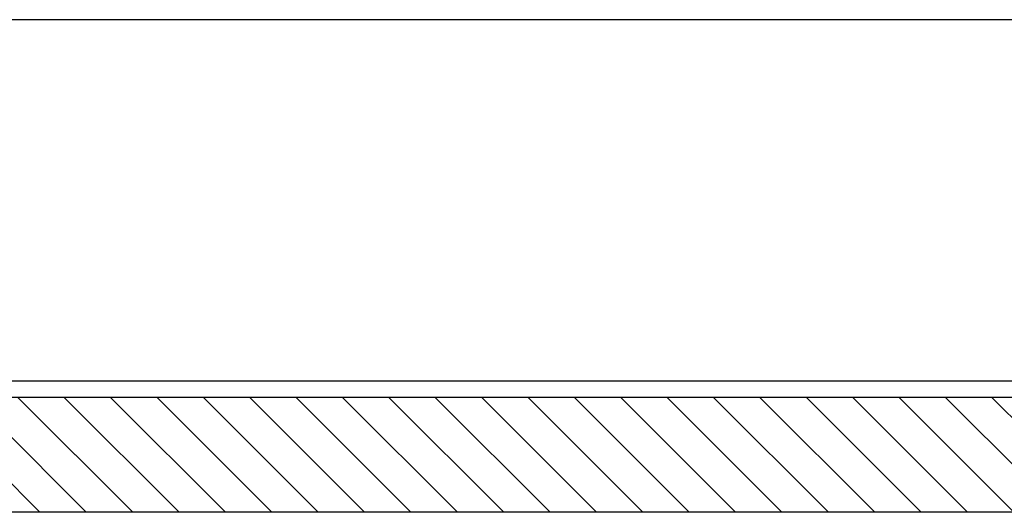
# Model space of a CAD drawing. Extents: x -1809 to 6113, y -4129 to 1471.
# Tile 110 of 197: x 3188 to 3218, y -2823 to -2808. Entities that reach past the tile are written whole.
import ezdxf

# ---------------------------------------------------------------- set-up
doc = ezdxf.new("R2010")
doc.units = 0
doc.linetypes.add('DASHED', pattern=[15, 7, -8])
doc.layers.get('0').update_dxf_attribs({"linetype": 'CONTINUOUS'})
doc.layers.add('1', color=7, linetype='CONTINUOUS')

# ---------------------------------------------------------------- blocks, each defined once
blk = doc.blocks.new('Z-STACK', base_point=(-660.966, -2918.356))
at = {"linetype": 'CONTINUOUS'}
h = blk.add_hatch(dxfattribs=at)
h.set_pattern_fill('USER', color=3, angle=135, pattern_type=0)
h.set_pattern_definition([(135, (-1117.57, -6668.1354), (-0.70710678, -0.70710678), [])])
h.paths.add_polyline_path([(3010.9, -2819.043), (3010.497, -2819.043), (3009.59, -2819.043), (3009.59, -2822.543), (3287.032, -2822.543), (3287.032, -2819.043), (3286.126, -2819.043), (3285.723, -2819.043), (3282.161, -2819.043), (3281.161, -2819.043), (3280.779, -2819.043), (3279.993, -2819.043), (3279.621, -2819.043), (3279.521, -2819.043), (3279.499, -2819.043), (3278.921, -2819.043), (3278.621, -2819.043), (3277.081, -2819.043), (3276.993, -2819.043), (3276.503, -2819.043), (3276.081, -2819.043), (3274.819, -2819.043), (3273.711, -2819.043), (3273.011, -2819.043), (3272.809, -2819.043), (3272.452, -2819.043), (3272.255, -2819.043), (3272.002, -2819.043), (3270.335, -2819.043), (3266.457, -2819.043), (3266.052, -2819.043), (3265.332, -2819.043), (3264.907, -2819.043), (3264.877, -2819.043), (3264.157, -2819.043), (3263.436, -2819.043), (3263.407, -2819.043), (3262.982, -2819.043), (3262.261, -2819.043), (3261.857, -2819.043), (3252.163, -2819.043), (3251.88, -2819.043), (3244.655, -2819.043), (3244.45, -2819.043), (3244.166, -2819.043), (3243.24, -2819.043), (3240.4, -2819.043), (3240.116, -2819.043), (3236.479, -2819.043), (3231.693, -2819.043), (3220.517, -2819.043), (3218.964, -2819.043), (3210.397, -2819.043), (3209.895, -2819.043), (3205.998, -2819.043), (3205.508, -2819.043), (3201.007, -2819.043), (3197.479, -2819.043), (3195.615, -2819.043), (3195.412, -2819.043), (3192.407, -2819.043), (3192.191, -2819.043), (3156.63, -2819.043), (3156.629, -2819.043), (3152.379, -2819.043), (3151.914, -2819.043), (3151.909, -2819.043), (3148.311, -2819.043), (3139.994, -2819.043), (3139.993, -2819.043), (3104.432, -2819.043), (3104.216, -2819.043), (3101.211, -2819.043), (3101.008, -2819.043), (3099.144, -2819.043), (3095.616, -2819.043), (3091.114, -2819.043), (3090.625, -2819.043), (3086.728, -2819.043), (3086.226, -2819.043), (3077.658, -2819.043), (3076.106, -2819.043), (3064.93, -2819.043), (3060.144, -2819.043), (3056.223, -2819.043), (3052.456, -2819.043), (3052.173, -2819.043), (3044.743, -2819.043), (3044.46, -2819.043), (3027.334, -2819.043), (3026.334, -2819.043), (3026.288, -2819.043), (3024.621, -2819.043), (3024.368, -2819.043), (3024.171, -2819.043), (3023.814, -2819.043), (3023.611, -2819.043), (3020.566, -2819.043), (3020.119, -2819.043), (3019.63, -2819.043), (3017.124, -2819.043), (3016.63, -2819.043)])
at = {"color": 5, "linetype": 'CONTINUOUS'}
for p, q in [((3231.183, -2807.543), (3148.311, -2807.543)), ((3148.311, -2818.543), (3231.183, -2818.543)), ((3197.479, -2819.043), (3195.615, -2819.043)), ((3201.007, -2819.043), (3197.479, -2819.043)), ((3205.508, -2819.043), (3201.007, -2819.043))]:
    blk.add_line(p, q, dxfattribs=at)
at = {"color": 7, "linetype": 'CONTINUOUS'}
for p, q in [((3192.191, -2819.043), (3156.63, -2819.043)), ((3192.407, -2819.043), (3192.191, -2819.043)), ((3195.412, -2819.043), (3192.407, -2819.043)), ((3195.615, -2819.043), (3195.412, -2819.043)), ((3205.998, -2819.043), (3205.508, -2819.043)), ((3209.895, -2819.043), (3205.998, -2819.043)), ((3210.397, -2819.043), (3209.895, -2819.043)), ((3218.964, -2819.043), (3210.397, -2819.043))]:
    blk.add_line(p, q, dxfattribs=at)
at = {"color": 5, "linetype": 'DASHED'}
for p, q in [((3192.191, -2819.043), (3156.63, -2819.043)), ((3192.407, -2819.043), (3192.191, -2819.043)), ((3195.412, -2819.043), (3192.407, -2819.043)), ((3195.615, -2819.043), (3195.412, -2819.043)), ((3197.479, -2819.043), (3195.615, -2819.043)), ((3201.007, -2819.043), (3197.479, -2819.043)), ((3205.508, -2819.043), (3201.007, -2819.043)), ((3205.998, -2819.043), (3205.508, -2819.043)), ((3209.895, -2819.043), (3205.998, -2819.043)), ((3210.397, -2819.043), (3209.895, -2819.043)), ((3218.964, -2819.043), (3210.397, -2819.043))]:
    blk.add_line(p, q, dxfattribs=at)
at = {"color": 3, "linetype": 'CONTINUOUS'}
blk.add_line((3287.032, -2822.543), (3009.59, -2822.543), dxfattribs=at)

msp = doc.modelspace()

# ---------------------------------------------------------------- block references
at = {"layer": '1'}
msp.add_blockref('Z-STACK', (-660.966, -2918.356), dxfattribs=at)

doc.saveas('drawing.dxf')
